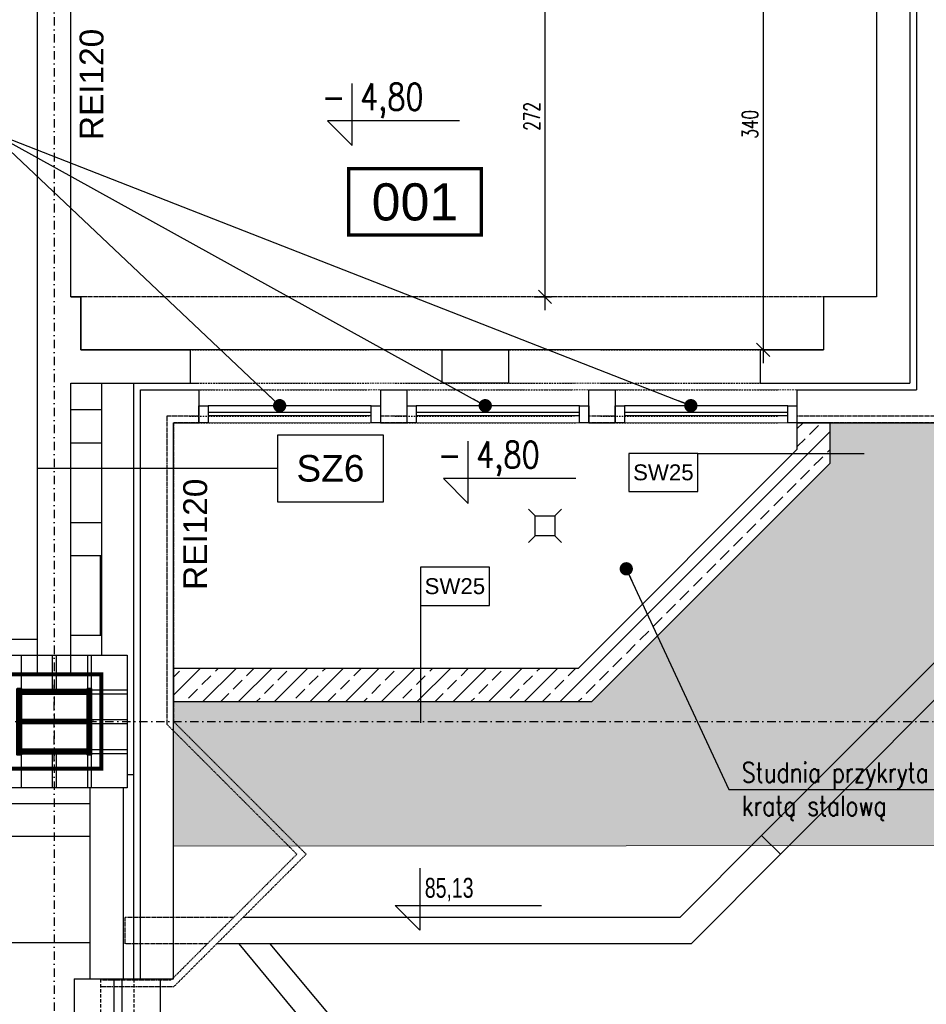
# Model space of a CAD drawing. Header units: centimetres. Extents: x -10729 to 144862, y -4437 to 43656.
# Tile 134 of 148: x 13434 to 14118, y 8387 to 9129. Entities that reach past the tile are written whole.
import ezdxf
from ezdxf.enums import TextEntityAlignment as Align

# ---------------------------------------------------------------- set-up
doc = ezdxf.new("R2010")
doc.units = ezdxf.units.CM
doc.header["$LTSCALE"] = 0.1
doc.header["$PDMODE"] = 35
doc.header["$PDSIZE"] = 0.1
for name, pattern in [('Kondygnacja  -0_5$0$DOT2', [3.175, 0, -3.175]), ('Kondygnacja  -0_5$0$HIDDEN', [9.525, 6.35, -3.175]), ('Osie rzutów$0$DASHDOT2', [12.7, 6.35, -3.175, 0, -3.175])]:
    doc.linetypes.add(name, pattern=pattern)
doc.layers.get('0').update_dxf_attribs({"color": 8})
doc.layers.get('DEFPOINTS').update_dxf_attribs({"color": 8})
for name, color, linetype in [('Kondygnacja  -0_5$0$ARCH_GRUNT', 8, 'Continuous'), ('Kondygnacja  -0_5$0$ARCH_INFO_KOTY_WYSOKOŚCIOWE_IST', 8, 'Continuous'), ('Kondygnacja  -0_5$0$ARCH_INFO_ODPORNOŚĆ OGNIOWA', 8, 'Continuous'), ('Kondygnacja  -0_5$0$ARCH_INFO_OPISY', 8, 'Continuous'), ('Kondygnacja  -0_5$0$ARCH_INFO_OPISY_PRZEGRODY', 8, 'Continuous'), ('Kondygnacja  -0_5$0$ARCH_INFO_OPISY_PRZEGRODY_IST', 8, 'Continuous'), ('Kondygnacja  -0_5$0$ARCH_MUROWANE_IST', 8, 'Continuous'), ('Kondygnacja  -0_5$0$ARCH_NIEWIDOK_IST', 8, 'Kondygnacja  -0_5$0$HIDDEN'), ('Kondygnacja  -0_5$0$ARCH_OKŁADZINA', 8, 'Continuous'), ('Kondygnacja  -0_5$0$ARCH_PROFILE', 8, 'Continuous'), ('Kondygnacja  -0_5$0$ARCH_SZKŁO', 8, 'Continuous'), ('Kondygnacja  -0_5$0$ARCH_SŁUPY', 8, 'Continuous'), ('Kondygnacja  -0_5$0$ARCH_WIDOK_IST', 8, 'Continuous'), ('Kondygnacja  -0_5$0$ARCH_WYBURZENIA', 8, 'Kondygnacja  -0_5$0$DOT2'), ('Kondygnacja  -0_5$0$ARCH_WYPOSAŻENIE_SANITARNE', 8, 'Continuous'), ('Kondygnacja  -0_5$0$ARCH_ŚLUSARKA_DRZWI', 8, 'Continuous'), ('Kondygnacja  -0_5$0$ARCH_ŚLUSARKA_OKNA_IST', 8, 'Continuous'), ('Kondygnacja  -0_5$0$ARCH_ŻELBET', 8, 'Continuous'), ('Kondygnacja  -0_5$0$ARCH_ŻELBET_IST', 8, 'Continuous'), ('Kondygnacja -1$0$ARCH_SZYNY', 8, 'Continuous'), ('Osie rzutów$0$ARCH_INFO_OSIE_IST', 8, 'Osie rzutów$0$DASHDOT2'), ('Osie rzutów$0$ARCH_INFO_OSIE_OPISY_IST', 8, 'Continuous'), ('Pomieszczenia -05$0$ARCH_INFO_AREA_ETYKIETY_200', 8, 'Continuous')]:
    doc.layers.add(name, color=color, linetype=linetype)
doc.layers.add('Kondygnacja  -0_5$0$ARCH_INFO_WYMIARY', color=8, linetype='Continuous', lineweight=9)
doc.layers.add('Kondygnacja  -0_5$0$ARCH_WIDOK', color=8, linetype='Continuous', lineweight=13)
for name, color, linetype, plot in [('Kondygnacja  -0_5$0$ARCH_KONSTRUKCJA_NIEWIDOCZNA', 8, 'Continuous', False), ('Kondygnacja  -0_5$0$ARCH_POMOCNICZE', 8, 'Continuous', False), ('OBRYSY POWIERZCHNI', 8, 'Continuous', False)]:
    doc.layers.add(name, color=color, linetype=linetype, plot=plot)
doc.layers.add('Kondygnacja  -0_5$0$RYSUNKOWE_NIEDRUK', color=8, linetype='Continuous', lineweight=9, plot=False)
doc.styles.add('Kondygnacja  -0_5$0$Arial', font='ARIAL.TTF')
doc.styles.add('Kondygnacja  -0_5$0$Dimensions', font='ARIAL.TTF', dxfattribs={"width": 0.7})
doc.styles.add('Kondygnacja  -0_5$0$Romans', font='Romans.shx', dxfattribs={"width": 0.7})
doc.styles.add('Kondygnacja  -0_5$0$ROMANS-50-CM', font='romans.shx', dxfattribs={"width": 0.8, "height": 10})
doc.styles.add('Kondygnacja  -0_5$0$Standard', font='txt')
doc.styles.add('Kondygnacja -1$0$Standard', font='txt')
doc.styles.add('Pomieszczenia -05$0$Arial', font='ARIAL.TTF')
doc.linetypes.add('Kondygnacja -1$0$SZYNA_LINE', pattern='A,12.7,-7.75,["SZYNA",Kondygnacja -1$0$Standard,S=2.54,R=0,X=-5.95,Y=-1.27],-7.75', length=28.2)
doc.dimstyles.new('Kondygnacja  -0_5$0$ISO-25', dxfattribs={"dimtxt": 2.5, "dimasz": 2.5, "dimexe": 1.25, "dimexo": 0.625, "dimtad": 1, "dimtxsty": 'Kondygnacja  -0_5$0$Standard', "dimcen": 2.5, "dimadec": 0, "dimazin": 0, "dimtfac": 1, "dimtmove": 0, "dimatfit": 3, "dimfxl": 0, "dimarcsym": 0})
doc.dimstyles.new('Kondygnacja  -0_5$0$Wymiary 1-100', dxfattribs={"dimtxt": 12, "dimasz": 10, "dimexe": 5, "dimexo": 0, "dimgap": 4, "dimtad": 1, "dimrnd": 0.5, "dimzin": 12, "dimdsep": 46, "dimtxsty": 'Kondygnacja  -0_5$0$Romans', "dimblk": 'Kondygnacja  -0_5$0$_Oblique', "dimcen": 10, "dimdle": 10, "dimclrt": 55, "dimazin": 0, "dimtfac": 1, "dimtmove": 1, "dimatfit": 3, "dimfxl": 0, "dimtolj": 1, "dimtzin": 0, "dimarcsym": 0})
pattern_1 = [(45, (12262.6883, 5363.0142), (-0.6735192, 0.6735192), [])]

# ---------------------------------------------------------------- blocks, each defined once
blk = doc.blocks.new('Osie rzutów')
at = {"layer": 'Osie rzutów$0$ARCH_INFO_OSIE_IST', "ltscale": 10}
for p, q in [((13460, 12510), (13460, 4623.26)), ((13460, 8570), (13460, 8630)), ((4436.04, 8600), (15156.54, 8600)), ((13490, 8600), (13430, 8600))]:
    blk.add_line(p, q, dxfattribs=at)
blk = doc.blocks.new('Pomieszczenia -05$0$etykieta_numer')
at = {"color": 0, "linetype": 'ByBlock', "const_width": 2.44}
blk.add_lwpolyline([(-50, -50), (-50, 0), (50, 0), (50, -50)], close=True, dxfattribs=at)
at = {"color": 0, "linetype": 'ByBlock', "style": 'Pomieszczenia -05$0$Arial'}
blk.add_attdef('AECAREA:NUMBER', text='', height=28, dxfattribs=at).set_placement((0, -25), align=Align.MIDDLE)
blk = doc.blocks.new('Pomieszczenia -05_1')
at = {"layer": 'Pomieszczenia -05$0$ARCH_INFO_AREA_ETYKIETY_200', "color": 253, "linetype": 'Continuous', "lineweight": -3}
blk.add_blockref('Pomieszczenia -05$0$etykieta_numer', (13731.99, 9016.57), dxfattribs=at).add_auto_attribs({'AECAREA:NUMBER': '001'})
blk = doc.blocks.new('Kondygnacja  -0_5$0$_Oblique')
at = {"color": 0, "linetype": 'ByBlock', "lineweight": -2}
blk.add_line((-0.5, -0.5), (0.5, 0.5), dxfattribs=at)
blk = doc.blocks.new('*D162')
at = {"layer": 'DEFPOINTS', "color": 0}
for p in [(14015, 9220), (13994.58, 8880), (14027.5, 8880)]:
    blk.add_point(p, dxfattribs=at)
at = {"layer": 'Kondygnacja  -0_5$0$ARCH_INFO_WYMIARY', "color": 0, "lineweight": -2}
for p, q in [((13994.58, 9230), (13994.58, 8870)), ((14002.58, 9220), (13989.58, 9220)), ((14002.58, 8880), (13989.58, 8880))]:
    blk.add_line(p, q, dxfattribs=at)
at = {"layer": 'Kondygnacja  -0_5$0$ARCH_INFO_WYMIARY', "color": 0, "lineweight": -2, "xscale": 10, "yscale": 10, "zscale": 10}
for p, rotation in [((13994.58, 9220), 90), ((13994.58, 8880), 270)]:
    blk.add_blockref('Kondygnacja  -0_5$0$_Oblique', p, dxfattribs=dict(at, rotation=rotation))
at = {"layer": 'Kondygnacja  -0_5$0$ARCH_INFO_WYMIARY', "color": 55, "insert": (13984.58, 9050), "char_height": 12, "attachment_point": 5, "rotation": 90, "style": 'Kondygnacja  -0_5$0$Romans'}
blk.add_mtext('\\A1;340', dxfattribs=at)
blk = doc.blocks.new('Kondygnacja  -0_5$0$_Dot')
at = {"color": 0, "linetype": 'ByBlock', "lineweight": -2}
blk.add_line((-0.5, 0), (-1, 0), dxfattribs=at)
at = {"color": 0, "linetype": 'ByBlock', "const_width": 0.5}
blk.add_lwpolyline([(-0.25, 0, 1), (0.25, 0, 1)], format="xyb", close=True, dxfattribs=at)
blk = doc.blocks.new('*D179')
at = {"layer": 'DEFPOINTS', "color": 0}
for p in [(13787, 9192), (13787, 8920), (13830.02, 8920)]:
    blk.add_point(p, dxfattribs=at)
at = {"layer": 'Kondygnacja  -0_5$0$ARCH_INFO_WYMIARY', "color": 0, "lineweight": -2}
for p, q in [((13830.02, 9202), (13830.02, 8910)), ((13822.02, 9192), (13835.02, 9192)), ((13822.02, 8920), (13835.02, 8920))]:
    blk.add_line(p, q, dxfattribs=at)
at = {"layer": 'Kondygnacja  -0_5$0$ARCH_INFO_WYMIARY', "color": 0, "lineweight": -2, "xscale": 10, "yscale": 10, "zscale": 10}
for p, rotation in [((13830.02, 9192), 90), ((13830.02, 8920), 270)]:
    blk.add_blockref('Kondygnacja  -0_5$0$_Oblique', p, dxfattribs=dict(at, rotation=rotation))
at = {"layer": 'Kondygnacja  -0_5$0$ARCH_INFO_WYMIARY', "color": 55, "insert": (13820.02, 9056), "char_height": 12, "attachment_point": 5, "rotation": 90, "style": 'Kondygnacja  -0_5$0$Romans'}
blk.add_mtext('\\A1;272', dxfattribs=at)
blk = doc.blocks.new('*D119')
at = {"layer": 'DEFPOINTS', "color": 0}
for p in [(13659.23, 8825), (13350.63, 8425.03), (13596.23, 8425.03)]:
    blk.add_point(p, dxfattribs=at)
at = {"layer": 'Kondygnacja  -0_5$0$ARCH_INFO_WYMIARY', "color": 0, "lineweight": -2}
for p, q in [((13350.63, 8835), (13350.63, 8415.03)), ((13358.63, 8825), (13345.63, 8825)), ((13358.63, 8425.03), (13345.63, 8425.03))]:
    blk.add_line(p, q, dxfattribs=at)
at = {"layer": 'Kondygnacja  -0_5$0$ARCH_INFO_WYMIARY', "color": 0, "lineweight": -2, "xscale": 10, "yscale": 10, "zscale": 10}
for p, rotation in [((13350.63, 8825), 90), ((13350.63, 8425.03), 270)]:
    blk.add_blockref('Kondygnacja  -0_5$0$_Oblique', p, dxfattribs=dict(at, rotation=rotation))
at = {"layer": 'Kondygnacja  -0_5$0$ARCH_INFO_WYMIARY', "color": 55, "insert": (13340.63, 8678.93), "char_height": 12, "attachment_point": 5, "rotation": 90, "style": 'Kondygnacja  -0_5$0$Romans'}
blk.add_mtext('\\A1;400', dxfattribs=at)
blk = doc.blocks.new('Kondygnacja  -0_5$0$Poziom 0_część B$0$WPUST PODŁOGOWY')
for points in [[(-12.5, 12.5), (-7.5, 7.5)], [(12.5, 12.5), (7.5, 7.5)], [(-7.5, -7.5), (-12.5, -12.5)], [(7.5, -7.5), (12.5, -12.5)]]:
    blk.add_lwpolyline(points)
blk.add_lwpolyline([(-7.5, 7.5), (7.5, 7.5), (7.5, -7.5), (-7.5, -7.5)], close=True)

msp = doc.modelspace()

# ---------------------------------------------------------------- hatches: boundary and pattern name
at = {"layer": 'Kondygnacja  -0_5$0$ARCH_GRUNT', "linetype": 'Continuous', "lineweight": 5}
h = msp.add_hatch(dxfattribs=at)
h.set_pattern_fill('EARTH', color=256, scale=15, angle=45, style=0)
h.paths.add_polyline_path([(1133.967, 11046.454), (2362.513, 12275), (4925, 12275), (4925, 14755), (7550.104, 14755), (8720.104, 13585), (9935, 13585), (9935, 12742), (10195, 12742), (10195, 12464.645), (10065.178, 12334.822), (10020.355, 12290), (11107.426, 12290), (13507.426, 9890), (14135, 9890), (14135, 8825), (14045, 8825), (14045, 8794.645), (13865.355, 8615), (13550, 8615), (13550, 8506), (14915, 8507.069), (14915, 8955.706), (14915, 9408.893), (14535, 9611.265), (14535, 10290), (13673.112, 10290), (11273.112, 12690), (10595, 12690), (10595, 13102), (10335, 13102), (10335, 13985), (8885.79, 13985), (7715.79, 15155), (4525, 15155), (4525, 12675), (2196.827, 12675), (851.124, 11329.297)])
at = {"layer": 'Kondygnacja  -0_5$0$ARCH_SŁUPY', "lineweight": 40}
h = msp.add_hatch(dxfattribs=at)
h.set_pattern_fill('ANSI31', color=256, scale=0.3, style=0)
h.set_pattern_definition(pattern_1)
h.paths.add_polyline_path([(13432, 8575), (13435, 8575), (13435, 8625), (13432, 8625)])
h = msp.add_hatch(dxfattribs=at)
h.set_pattern_fill('ANSI31', color=256, scale=0.3, style=0)
h.set_pattern_definition(pattern_1)
h.paths.add_polyline_path([(13485, 8621), (13485, 8624), (13435, 8624), (13435, 8621)])
h = msp.add_hatch(dxfattribs=at)
h.set_pattern_fill('ANSI31', color=256, scale=0.3, style=0)
h.set_pattern_definition(pattern_1)
h.paths.add_polyline_path([(13485, 8575), (13488, 8575), (13488, 8625), (13485, 8625)])
h = msp.add_hatch(dxfattribs=at)
h.set_pattern_fill('ANSI31', color=256, scale=0.3, style=0)
h.set_pattern_definition(pattern_1)
h.paths.add_polyline_path([(13485, 8598.5), (13485, 8601.5), (13435, 8601.5), (13435, 8598.5)])
h = msp.add_hatch(dxfattribs=at)
h.set_pattern_fill('ANSI31', color=256, scale=0.3, style=0)
h.set_pattern_definition(pattern_1)
h.paths.add_polyline_path([(13485, 8576), (13485, 8579), (13435, 8579), (13435, 8576)])
at = {"layer": 'Kondygnacja  -0_5$0$ARCH_ŻELBET', "linetype": 'Continuous', "lineweight": -3}
h = msp.add_hatch(dxfattribs=at)
h.set_pattern_fill('ANSI33', color=256, scale=3, angle=-360, style=0)
h.paths.add_polyline_path([(14045, 8825), (14020, 8825), (14020, 8805), (14045, 8794.645)], flags=0)
h = msp.add_hatch(dxfattribs=at)
h.set_pattern_fill('ANSI33', color=256, scale=3, angle=-360, style=0)
h.paths.add_polyline_path([(14045, 8794.645), (14020, 8805), (13855, 8640), (13865.355, 8615)], flags=0)
h = msp.add_hatch(dxfattribs=at)
h.set_pattern_fill('ANSI33', color=256, scale=3, style=0)
h.paths.add_polyline_path([(13865.355, 8615), (13855, 8640), (13550, 8640), (13550, 8615)], flags=0)

# ---------------------------------------------------------------- linework, layer by layer
at = {"layer": 'Kondygnacja  -0_5$0$ARCH_INFO_KOTY_WYSOKOŚCIOWE_IST'}
for points in [[(13765.648, 9052.758), (13665.93, 9052.758), (13684.68, 9034.008), (13684.68, 9080.851)], [(13853.157, 8783.067), (13753.438, 8783.067), (13772.188, 8764.317), (13772.188, 8811.16)], [(13735.74, 8489.593), (13735.74, 8442.75), (13716.99, 8461.5), (13827.509, 8461.5)]]:
    msp.add_lwpolyline(points, dxfattribs=at)
at = {"layer": 'Kondygnacja  -0_5$0$ARCH_INFO_OPISY_PRZEGRODY'}
for points in [[(13893.253, 8773.293), (13945.253, 8773.293), (13945.253, 8802.093), (13893.253, 8802.093), (13893.253, 8773.293)], [(13736.086, 8687.516), (13788.086, 8687.516), (13788.086, 8716.316), (13736.086, 8716.316), (13736.086, 8687.516)]]:
    msp.add_lwpolyline(points, close=True, dxfattribs=at)
for points in [[(13945.253, 8802.093), (14070.627, 8802.093)], [(13736.086, 8687.516), (13736.086, 8599.083)]]:
    msp.add_lwpolyline(points, dxfattribs=at)
at = {"layer": 'Kondygnacja  -0_5$0$ARCH_INFO_OPISY_PRZEGRODY_IST'}
msp.add_lwpolyline([(13628.291, 8790.672), (13628.291, 8765.672), (13708.291, 8765.672), (13708.291, 8815.672), (13628.291, 8815.672), (13628.291, 8790.672), (13447.5, 8790.672)], dxfattribs=at)
at = {"layer": 'Kondygnacja  -0_5$0$ARCH_KONSTRUKCJA_NIEWIDOCZNA'}
msp.add_lwpolyline([(13515, 8650), (13515, 8550), (13405, 8550), (13405, 8650)], close=True, dxfattribs=at)
for points in [[(13435, 8650), (13435, 8625)], [(13458.5, 8650), (13458.5, 8624)], [(13461.5, 8650), (13461.5, 8624)], [(13485, 8650), (13485, 8625)], [(13488, 8650), (13488, 8625)], [(13488, 8624), (13515, 8624)], [(13488, 8621), (13515, 8621)], [(13488, 8601.5), (13515, 8601.5)], [(13488, 8598.5), (13515, 8598.5)], [(13488, 8579), (13515, 8579)], [(13435, 8575), (13435, 8550)], [(13458.5, 8576), (13458.5, 8550)], [(13461.494, 8576), (13461.494, 8550)], [(13485, 8575), (13485, 8550)], [(13488, 8576), (13515, 8576)], [(13488, 8575), (13488, 8550)]]:
    msp.add_lwpolyline(points, dxfattribs=at)
at = {"layer": 'Kondygnacja  -0_5$0$ARCH_MUROWANE_IST', "ltscale": 4}
for p, q in [((14110, 9865), (14110, 8850)), ((13525, 8850), (13569, 8850)), ((13525, 8406), (13525, 8850)), ((13706, 8850), (13726, 8850)), ((13863, 8850), (13883, 8850)), ((14020, 8850), (14110, 8850)), ((13550, 8825), (13569, 8825)), ((13550, 8406), (13550, 8825)), ((13706, 8825), (13726, 8825)), ((13863, 8825), (13883, 8825)), ((14020, 8825), (14135, 8825)), ((13515, 8560), (13520, 8560)), ((13540, 8406), (13550, 8406))]:
    msp.add_line(p, q, dxfattribs=at)
for points in [[(13569, 8850), (13569, 8825)], [(13706, 8850), (13706, 8825)], [(13726, 8825), (13726, 8850)], [(13863, 8825), (13863, 8850)], [(13883, 8850), (13883, 8825)], [(14020, 8850), (14020, 8825)]]:
    msp.add_lwpolyline(points, dxfattribs=at)
at = {"layer": 'Kondygnacja  -0_5$0$ARCH_NIEWIDOK_IST'}
msp.add_line((14040, 8920), (13480, 8920), dxfattribs=at)
at = {"layer": 'Kondygnacja  -0_5$0$ARCH_NIEWIDOK_IST', "ltscale": 4}
for p, q in [((13495, 8406), (13495, 7370)), ((13520, 8406), (13520, 7370))]:
    msp.add_line(p, q, dxfattribs=at)
at = {"layer": 'Kondygnacja  -0_5$0$ARCH_NIEWIDOK_IST'}
for points in [[(13569, 8830), (13545.002, 8830), (13545.002, 8597.929), (13642.931, 8500), (13547.931, 8405), (13495.002, 8405)], [(13726, 8830), (13706, 8830)], [(13883, 8830), (13863, 8830)], [(14135, 8830), (14020, 8830)], [(13569, 8825), (13550, 8825), (13550.002, 8600), (13650.002, 8500), (13550.002, 8400), (13495.002, 8400)], [(13726, 8825), (13706, 8825)], [(13883, 8825), (13863, 8825)], [(14135, 8825), (14020, 8825)], [(13575.538, 8432.606), (13513.5, 8432.606), (13513.5, 8452.606), (13595.538, 8452.606)]]:
    msp.add_lwpolyline(points, dxfattribs=at)
at = {"layer": 'Kondygnacja  -0_5$0$ARCH_OKŁADZINA'}
msp.add_lwpolyline([(13487, 8538), (13398, 8538), (13398, 8662), (13447.5, 8662)], dxfattribs=at)
at = {"layer": 'Kondygnacja  -0_5$0$ARCH_POMOCNICZE'}
msp.add_lwpolyline([(14020, 8825), (14020, 8805), (13855, 8640), (13550, 8640), (13550, 8615), (13865.355, 8615), (14045, 8794.645), (14045, 8825)], close=True, dxfattribs=at)
at = {"layer": 'Kondygnacja  -0_5$0$ARCH_PROFILE'}
for points in [[(13576, 8838), (13576, 8825), (13569, 8825), (13569, 8838)], [(13706, 8838), (13706, 8825), (13699, 8825), (13699, 8838)], [(13733, 8838), (13733, 8825), (13726, 8825), (13726, 8838)], [(13863, 8838), (13863, 8825), (13856, 8825), (13856, 8838)], [(13890, 8838), (13890, 8825), (13883, 8825), (13883, 8838)], [(14020, 8838), (14020, 8825), (14013, 8825), (14013, 8838)]]:
    msp.add_lwpolyline(points, close=True, dxfattribs=at)
at = {"layer": 'Kondygnacja  -0_5$0$ARCH_SZKŁO'}
for points in [[(13699, 8832.75), (13576, 8832.75)], [(13699, 8830.25), (13576, 8830.25)], [(13856, 8832.75), (13733, 8832.75)], [(13856, 8830.25), (13733, 8830.25)], [(14013, 8832.75), (13890, 8832.75)], [(14013, 8830.25), (13890, 8830.25)]]:
    msp.add_lwpolyline(points, dxfattribs=at)
at = {"layer": 'Kondygnacja  -0_5$0$ARCH_SŁUPY', "lineweight": 40}
for p, q in [((13435, 8601.5), (13485, 8601.5)), ((13485, 8598.5), (13435, 8598.5))]:
    msp.add_line(p, q, dxfattribs=at)
at = {"layer": 'Kondygnacja  -0_5$0$ARCH_SŁUPY', "const_width": 3}
msp.add_lwpolyline([(13424.5, 8635.5), (13495.5, 8635.5), (13495.5, 8564.5), (13424.5, 8564.5)], close=True, dxfattribs=at)
at = {"layer": 'Kondygnacja  -0_5$0$ARCH_SŁUPY', "lineweight": 40}
for points in [[(13432, 8625), (13435, 8625), (13435, 8575), (13432, 8575)], [(13485, 8625), (13488, 8625), (13488, 8575), (13485, 8575)]]:
    msp.add_lwpolyline(points, close=True, dxfattribs=at)
for points in [[(13485, 8624), (13435, 8624)], [(13435, 8621), (13485, 8621)], [(13485, 8579), (13435, 8579)], [(13435, 8576), (13485, 8576)]]:
    msp.add_lwpolyline(points, dxfattribs=at)
at = {"layer": 'Kondygnacja  -0_5$0$ARCH_WIDOK', "linetype": 'Kondygnacja  -0_5$0$HIDDEN', "ltscale": 2}
for points in [[(13562.5, 8880), (13752.5, 8880), (13752.5, 8855), (13562.5, 8855)], [(13802.5, 8880), (13992.5, 8880), (13992.5, 8855), (13802.5, 8855)]]:
    msp.add_lwpolyline(points, close=True, dxfattribs=at)
for points in [[(13569, 8850), (13706, 8850)], [(13726, 8850), (13863, 8850)], [(13883, 8850), (14020, 8850)]]:
    msp.add_lwpolyline(points, dxfattribs=at)
at = {"layer": 'Kondygnacja  -0_5$0$ARCH_WIDOK'}
for points in [[(13576, 8825), (13699, 8825)], [(13733, 8825), (13856, 8825)], [(13890, 8825), (14013, 8825)]]:
    msp.add_lwpolyline(points, dxfattribs=at)
at = {"layer": 'Kondygnacja  -0_5$0$ARCH_WIDOK_IST'}
for p, q in [((13475, 8406), (13475, 7370)), ((13475, 8406), (13540, 8406)), ((13540, 8406), (13540, 7370))]:
    msp.add_line(p, q, dxfattribs=at)
msp.add_lwpolyline([(13993.358, 8514.142), (14007.5, 8500), (14177.5, 8670), (14163.358, 8684.142)], close=True, dxfattribs=at)
for points in [[(13602.609, 8452.606), (13931.822, 8452.606), (13993.358, 8514.142), (14007.5, 8500), (13940.106, 8432.606), (13582.609, 8432.606)], [(13622.64, 8432.606), (13916.981, 8080), (13924.216, 8080), (13953.358, 8109.142), (13967.5, 8095), (13932.5, 8060), (13907.5, 8060), (13599.453, 8432.606)]]:
    msp.add_lwpolyline(points, dxfattribs=at)
at = {"layer": 'Kondygnacja  -0_5$0$ARCH_WYBURZENIA', "ltscale": 6}
for points in [[(13562.5, 8880), (13697.5, 8880)], [(13717.5, 8880), (13852.5, 8880)], [(13872.5, 8880), (14007.5, 8880)], [(13562.5, 8855), (13697.5, 8855)], [(13717.5, 8855), (13852.5, 8855)], [(13872.5, 8855), (14007.5, 8855)], [(13562.5, 8850), (13697.5, 8850)], [(13717.5, 8850), (13852.5, 8850)], [(13872.5, 8850), (14007.5, 8850)], [(13562.5, 8830), (13697.5, 8830)], [(13717.5, 8830), (13852.5, 8830)], [(13872.5, 8830), (14007.5, 8830)], [(13697.5, 8825), (13562.5, 8825)], [(13852.5, 8825), (13717.5, 8825)], [(13872.5, 8825), (14007.5, 8825)]]:
    msp.add_lwpolyline(points, dxfattribs=at)
at = {"layer": 'Kondygnacja  -0_5$0$ARCH_ŚLUSARKA_DRZWI'}
for p, q in [((13699, 8838), (13576, 8838)), ((13856, 8838), (13733, 8838)), ((14013, 8838), (13890, 8838))]:
    msp.add_line(p, q, dxfattribs=at)
at = {"layer": 'Kondygnacja  -0_5$0$ARCH_ŚLUSARKA_OKNA_IST'}
for p, q in [((13505, 8406), (13505, 7370)), ((13511, 8406), (13511, 7370))]:
    msp.add_line(p, q, dxfattribs=at)
at = {"layer": 'Kondygnacja  -0_5$0$ARCH_ŻELBET', "linetype": 'Continuous', "lineweight": 30}
for p, q in [((14045, 8825), (14020, 8825)), ((14020, 8825), (14020, 8805)), ((14045, 8794.645), (14045, 8825)), ((14020, 8805), (13855, 8640)), ((13865.355, 8615), (14045, 8794.645)), ((13855, 8640), (13550, 8640)), ((13550, 8640), (13550, 8615)), ((13550, 8615), (13865.355, 8615))]:
    msp.add_line(p, q, dxfattribs=at)
at = {"layer": 'Kondygnacja  -0_5$0$ARCH_ŻELBET_IST', "ltscale": 4}
for p, q in [((14105, 9860), (14105, 8855)), ((13447.5, 8650), (13447.5, 9750)), ((13447.5, 8635.5), (13447.5, 9562)), ((13472.5, 8920), (13472.5, 9180)), ((14080, 9180), (14080, 8920)), ((13472.5, 8920), (13480, 8920)), ((13480, 8920), (13480, 8880)), ((14080, 8920), (14040, 8920)), ((14040, 8920), (14040, 8880)), ((13480, 8880), (13562.5, 8880)), ((13992.5, 8880), (14040, 8880)), ((13472.5, 8855), (13569, 8855)), ((13472.5, 8635.5), (13472.5, 8855)), ((13472.5, 8635.5), (13472.5, 8855)), ((13496, 8650), (13496, 8855)), ((13520, 8616), (13520, 8855)), ((13520, 8630), (13520, 8855)), ((13520, 8406), (13520, 8855)), ((13992.5, 8855), (14105, 8855)), ((13472.5, 8835), (13496, 8835)), ((13472.5, 8810), (13496, 8810)), ((13472.5, 8750), (13496, 8750)), ((13472.5, 8725), (13496, 8725)), ((13472.5, 8725), (13495, 8725)), ((13495, 8665), (13495, 8725)), ((13472.5, 8665), (13496, 8665)), ((13472.5, 8665), (13495, 8665)), ((13487, 8550), (13487, 8406)), ((13512, 8550), (13512, 8406))]:
    msp.add_line(p, q, dxfattribs=at)
for points in [[(13562.5, 8880), (13562.5, 8855)], [(13992.5, 8855), (13992.5, 8880)]]:
    msp.add_lwpolyline(points, dxfattribs=at)
msp.add_lwpolyline([(13752.5, 8855), (13752.5, 8880), (13802.5, 8880), (13802.5, 8855)], close=True, dxfattribs=at)
at = {"layer": 'Kondygnacja  -0_5$0$RYSUNKOWE_NIEDRUK', "linetype": 'Continuous', "lineweight": 5}
msp.add_lwpolyline([(14135, 8825), (14045, 8825), (14045, 8794.645), (13865.355, 8615), (13550, 8615), (13550, 8506), (14915, 8507.069)], dxfattribs=at)
at = {"layer": 'Kondygnacja -1$0$ARCH_SZYNY', "linetype": 'Kondygnacja -1$0$SZYNA_LINE', "ltscale": 2.5}
for p, q in [((13487, 8513.303), (13418.5, 8513.303)), ((13487, 8433.303), (13418.5, 8433.303))]:
    msp.add_line(p, q, dxfattribs=at)
at = {"layer": 'OBRYSY POWIERZCHNI'}
msp.add_lwpolyline([(14080, 9180), (14080, 8920), (14040, 8920), (14040, 8880), (13480, 8880), (13480, 8920), (13472.5, 8920), (13472.5, 9180)], dxfattribs=at)

# ---------------------------------------------------------------- block references
msp.add_blockref('Pomieszczenia -05_1', (0, 0))
at = {"layer": 'Kondygnacja  -0_5$0$ARCH_WYPOSAŻENIE_SANITARNE', "rotation": 180}
msp.add_blockref('Kondygnacja  -0_5$0$Poziom 0_część B$0$WPUST PODŁOGOWY', (13830, 8747.5), dxfattribs=at)
at = {"layer": 'Osie rzutów$0$ARCH_INFO_OSIE_OPISY_IST'}
msp.add_blockref('Osie rzutów', (0, 0), dxfattribs=at)

# ---------------------------------------------------------------- texts
at = {"layer": 'Kondygnacja  -0_5$0$ARCH_INFO_KOTY_WYSOKOŚCIOWE_IST', "char_height": 20, "width": 97.61893, "attachment_point": 4, "line_spacing_factor": 0.9, "style": 'Kondygnacja  -0_5$0$ROMANS-50-CM'}
for insert in [(13661.759, 9067.721), (13749.267, 8798.03)]:
    msp.add_mtext('- 4,80', dxfattribs=dict(at, insert=insert))
at = {"layer": 'Kondygnacja  -0_5$0$ARCH_INFO_KOTY_WYSOKOŚCIOWE_IST', "insert": (13757.791, 8473.326), "char_height": 15, "attachment_point": 5, "style": 'Kondygnacja  -0_5$0$Dimensions'}
msp.add_mtext('85,13', dxfattribs=at)
at = {"layer": 'Kondygnacja  -0_5$0$ARCH_INFO_ODPORNOŚĆ OGNIOWA', "char_height": 18, "width": 274.93639, "attachment_point": 5, "rotation": 90, "style": 'Kondygnacja  -0_5$0$Arial'}
for insert in [(13473.288, 9080.063), (13551.429, 8741.102)]:
    msp.add_mtext('\\PREI120', dxfattribs=dict(at, insert=insert))
at = {"layer": 'Kondygnacja  -0_5$0$ARCH_INFO_OPISY', "insert": (13978.388, 8569.017), "char_height": 15, "width": 626.53268, "attachment_point": 1, "style": 'Kondygnacja  -0_5$0$ROMANS-50-CM'}
msp.add_mtext('Studnia przykryta\\Pkratą stalową', dxfattribs=at)
at = {"layer": 'Kondygnacja  -0_5$0$ARCH_INFO_OPISY_PRZEGRODY', "char_height": 12, "width": 52, "attachment_point": 5, "style": 'Kondygnacja  -0_5$0$Arial'}
for insert in [(13919.253, 8787.693), (13762.086, 8701.916)]:
    msp.add_mtext('SW25', dxfattribs=dict(at, insert=insert))
at = {"layer": 'Kondygnacja  -0_5$0$ARCH_INFO_OPISY_PRZEGRODY_IST', "insert": (13668.291, 8790.672), "char_height": 20, "width": 80, "attachment_point": 5, "style": 'Kondygnacja  -0_5$0$Arial'}
msp.add_mtext('SZ6', dxfattribs=at)

# ---------------------------------------------------------------- dimensions: what is measured, and where the dimension line sits
at = {"layer": 'Kondygnacja  -0_5$0$ARCH_INFO_WYMIARY'}
for base, p1, p2, picture, middle in [((13994.585, 8880), (14015, 9220), (14027.5, 8880), '*D162', (13984.585, 9050)), ((13830.022, 8920), (13787, 9192), (13787, 8920), '*D179', (13820.022, 9056))]:
    dim = msp.add_linear_dim(base=base, p1=p1, p2=p2, angle=90, dimstyle='Kondygnacja  -0_5$0$Wymiary 1-100', dxfattribs=at)
    dim.commit()
    dim.dimension.update_dxf_attribs({"geometry": picture, "text_midpoint": middle})
dim = msp.add_linear_dim(base=(13350.628, 8425.028), p1=(13659.23, 8825), p2=(13596.23, 8425.028), angle=90, dimstyle='Kondygnacja  -0_5$0$Wymiary 1-100', dxfattribs=at)
dim.commit()
dim.dimension.update_dxf_attribs({"geometry": '*D119', "text_midpoint": (13350.628, 8678.928), "dimtype": 160})

# ---------------------------------------------------------------- leaders
at = {"layer": 'Kondygnacja  -0_5$0$ARCH_INFO_OPISY'}
for points in [[(13630, 8838), (13411.124, 9044.724), (13131.449, 9044.724)], [(13785, 8838), (13411.124, 9044.724), (13131.449, 9044.724)], [(13940, 8838), (13411.124, 9044.724), (13131.449, 9044.724)], [(13891.296, 8715.097), (13968.633, 8548.758), (14136.304, 8548.758)]]:
    msp.add_leader(points, dimstyle='Kondygnacja  -0_5$0$ISO-25', override={"dimscale": 5, "dimasz": 2, "dimtad": 0, "dimldrblk": 'Kondygnacja  -0_5$0$_Dot'}, dxfattribs=at)

doc.saveas('drawing.dxf')
